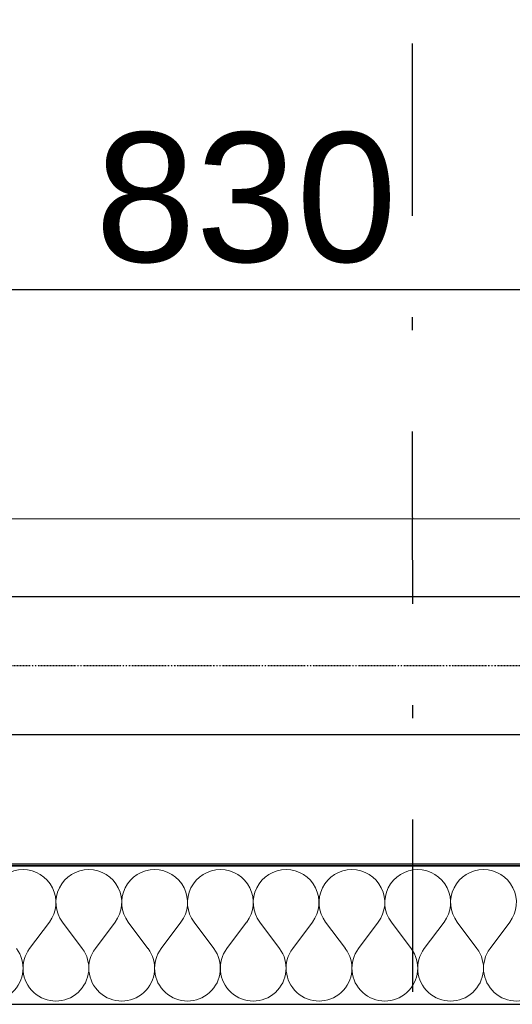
# Model space of a CAD drawing. Header units: millimetres. Extents: x -23738 to 4435, y -2716 to 20653.
# Tile 64 of 160: x -1375 to -805, y 191 to 1333. Entities that reach past the tile are written whole.
import ezdxf

# ---------------------------------------------------------------- set-up
doc = ezdxf.new("R2010")
doc.units = ezdxf.units.MM
doc.header["$MEASUREMENT"] = 0
for name, pattern in [('Wipeout_Contour', [1000, 0, -1000]), ('Čerchovaná', [450, 200, -117.5, 15, -117.5]), ('Čerchovaná M', [4.5, 2.5, -0.85, 0.3, -0.85]), ('Čerchovaná S', [3.5, 1.5, -0.85, 0.3, -0.85])]:
    doc.linetypes.add(name, pattern=pattern)
for name, color, linetype in [('9._POHLED ZÁPADNÍ_2_2D prvky - obecné', 7, 'Continuous'), ('9._POHLED ZÁPADNÍ_2_Kóty - SP', 7, 'Continuous'), ('9._POHLED ZÁPADNÍ_2_Nové_Konstrukce - krov', 7, 'Continuous'), ('9._POHLED ZÁPADNÍ_2_Nové_Konstrukce - nosné', 7, 'Continuous'), ('9._POHLED ZÁPADNÍ_2_Nové_Kóty - SP', 7, 'Continuous'), ('9._POHLED ZÁPADNÍ_2_Nové_Výplně - Povrchové', 7, 'Continuous'), ('9._POHLED ZÁPADNÍ_2_Nové_Výplně – Řezové', 7, 'Continuous'), ('9._POHLED ZÁPADNÍ_2_VÝTAH VAR 1', 7, 'Continuous')]:
    doc.layers.add(name, color=color, linetype=linetype)
doc.styles.add('GENEROVANÝ_STYL_2', font='arial.ttf')

# ---------------------------------------------------------------- blocks, each defined once
blk = doc.blocks.new('*X6', base_point=(-24533.1, -6254.2))
at = {"layer": '9._POHLED ZÁPADNÍ_2_Nové_Výplně – Řezové', "color": 21, "linetype": 'Continuous', "lineweight": 20, "true_color": 0xffaaaa}
for p, q in [((-1363.8, 256.3), (-1340.9, 286.7)), ((-1302.9, 256.3), (-1325.7, 286.7)), ((-1287.6, 256.3), (-1264.8, 286.7)), ((-1226.7, 256.3), (-1249.5, 286.7)), ((-1211.4, 256.3), (-1188.6, 286.7)), ((-1150.5, 256.3), (-1173.3, 286.7)), ((-1135.2, 256.3), (-1112.4, 286.7)), ((-1074.3, 256.3), (-1097.1, 286.7)), ((-1059, 256.3), (-1036.2, 286.7)), ((-998.1, 256.3), (-1020.9, 286.7)), ((-982.9, 256.3), (-960, 286.7)), ((-921.9, 256.3), (-944.8, 286.7)), ((-906.7, 256.3), (-883.8, 286.7)), ((-845.7, 256.3), (-868.6, 286.7)), ((-830.5, 256.3), (-807.6, 286.7))]:
    blk.add_line(p, q, dxfattribs=at)
for centre, start, end in [((-1371.4, 309.6), 89.9986, 216.8684), ((-1371.4, 309.6), 323.1287, 89.9986), ((-1295.2, 309.6), 89.9986, 216.8684), ((-1295.2, 309.6), 323.1287, 89.9986), ((-1219, 309.6), 89.9986, 216.8684), ((-1219, 309.6), 323.1287, 89.9986), ((-1142.8, 309.6), 89.9986, 216.8684), ((-1142.8, 309.6), 323.1287, 89.9986), ((-1066.7, 309.6), 89.9986, 216.8684), ((-1066.7, 309.6), 323.1287, 89.9986), ((-990.5, 309.6), 89.9986, 216.8684), ((-990.5, 309.6), 323.1287, 89.9986), ((-914.3, 309.6), 89.9986, 216.8684), ((-914.3, 309.6), 323.1287, 89.9986), ((-838.1, 309.6), 89.9986, 216.8684), ((-838.1, 309.6), 323.1287, 89.9986), ((-1409.5, 233.4), 143.1287, 36.8684), ((-1333.3, 233.4), 143.1287, 36.8684), ((-1257.1, 233.4), 143.1287, 36.8684), ((-1180.9, 233.4), 143.1287, 36.8684), ((-1104.8, 233.4), 143.1287, 36.8684), ((-1028.6, 233.4), 143.1287, 36.8684), ((-952.4, 233.4), 143.1287, 36.8684), ((-876.2, 233.4), 143.1287, 36.8684), ((-800, 233.4), 143.1287, 36.8684)]:
    blk.add_arc(centre, 38.1, start, end, dxfattribs=at)

msp = doc.modelspace()

# ---------------------------------------------------------------- linework, layer by layer
at = {"layer": '9._POHLED ZÁPADNÍ_2_Nové_Kóty - SP', "color": 1, "linetype": 'Continuous', "lineweight": 25}
msp.add_line((-1532.3, 1020.4), (-701.9, 1020.4), dxfattribs=at)

# ---------------------------------------------------------------- texts
at = {"layer": '9._POHLED ZÁPADNÍ_2_Kóty - SP', "color": 1, "linetype": 'Continuous', "lineweight": 25, "insert": (-1287.9, 1050.4), "char_height": 150, "width": 341.487, "attachment_point": 7, "style": 'GENEROVANÝ_STYL_2'}
msp.add_mtext('\\A1;{\\pql;\\fArial|b0|i0|c0|p38;830}', dxfattribs=at)

# ---------------------------------------------------------------- wipeouts: each hides what was drawn before it
at = {"color": 254, "linetype": 'Wipeout_Contour', "lineweight": 0, "ltscale": 32872.39423}
msp.add_wipeout([(-321.7, 351.5), (-16007.9, 351.9), (-16007.9, 191.9), (-321.7, 191.5)], dxfattribs=at).dxf.layer = '9._POHLED ZÁPADNÍ_2_Nové_Výplně - Povrchové'

# ---------------------------------------------------------------- next in the draw order: linework, layer by layer
at = {"layer": '9._POHLED ZÁPADNÍ_2_Nové_Konstrukce - nosné', "color": 1, "linetype": 'Continuous', "lineweight": 25, "flags": 128}
for points in [[(-321.7, 351.5), (-16007.9, 351.9)], [(-16007.9, 191.9), (-161.7, 191.5)]]:
    msp.add_lwpolyline(points, dxfattribs=at)

# ---------------------------------------------------------------- next in the draw order: wipeouts: each hides what was drawn before it
at = {"color": 254, "linetype": 'Wipeout_Contour', "lineweight": 0, "ltscale": 33410.815601}
msp.add_wipeout([(-621.9, 754.5), (-15847.5, 749.8), (-15847.4, 349.8), (-621.9, 354.5)], dxfattribs=at).dxf.layer = '9._POHLED ZÁPADNÍ_2_Nové_Výplně - Povrchové'

# ---------------------------------------------------------------- next in the draw order: linework, layer by layer
at = {"layer": '9._POHLED ZÁPADNÍ_2_Nové_Konstrukce - krov', "color": 1, "linetype": 'Continuous', "lineweight": 25}
for p, q in [((-15844, 664.5), (-493.9, 664.5)), ((-15844, 504.5), (-493.9, 504.5))]:
    msp.add_line(p, q, dxfattribs=at)
at = {"layer": '9._POHLED ZÁPADNÍ_2_Nové_Konstrukce - krov', "color": 1, "linetype": 'Čerchovaná M', "lineweight": 25}
for p, q in [((-15844, 664.5), (-493.9, 664.5)), ((-15844, 504.5), (-493.9, 504.5))]:
    msp.add_line(p, q, dxfattribs=at)
at = {"layer": '9._POHLED ZÁPADNÍ_2_Nové_Konstrukce - krov', "color": 1, "linetype": 'Čerchovaná S', "lineweight": 25}
msp.add_line((-15844, 584.5), (-493.9, 584.5), dxfattribs=at)
msp.add_line((-15844, 584.5), (-493.9, 584.5), dxfattribs=at)
at = {"layer": '9._POHLED ZÁPADNÍ_2_Nové_Konstrukce - nosné', "color": 1, "linetype": 'Continuous', "lineweight": 25, "flags": 128}
for points in [[(-621.9, 754.5), (-15847.5, 749.8)], [(-15847.4, 349.8), (-621.9, 354.5)]]:
    msp.add_lwpolyline(points, dxfattribs=at)

# ---------------------------------------------------------------- next in the draw order: wipeouts: each hides what was drawn before it
at = {"color": 254, "linetype": 'Wipeout_Contour', "lineweight": 0, "ltscale": 32872.39423}
msp.add_wipeout([(-321.7, 351.5), (-16007.9, 351.9), (-16007.9, 191.9), (-321.7, 191.5)], dxfattribs=at).dxf.layer = '9._POHLED ZÁPADNÍ_2_Nové_Výplně – Řezové'

# ---------------------------------------------------------------- next in the draw order: linework, layer by layer
at = {"layer": '9._POHLED ZÁPADNÍ_2_2D prvky - obecné', "color": 7, "linetype": 'Continuous', "lineweight": 13}
msp.add_line((-20183.6, 346.7), (-492.6, 352.7), dxfattribs=at)
at = {"layer": '9._POHLED ZÁPADNÍ_2_Nové_Konstrukce - krov', "color": 1, "linetype": 'Čerchovaná', "lineweight": 25}
msp.add_line((-919.8, 205.9), (-922.3, 4309.7), dxfattribs=at)
at = {"layer": '9._POHLED ZÁPADNÍ_2_Nové_Konstrukce - nosné', "color": 1, "linetype": 'Continuous', "lineweight": 25, "flags": 128}
for points in [[(-321.7, 351.5), (-16007.9, 351.9)], [(-16007.9, 191.9), (-161.7, 191.5)]]:
    msp.add_lwpolyline(points, dxfattribs=at)

# ---------------------------------------------------------------- next in the draw order: block references
at = {"layer": '9._POHLED ZÁPADNÍ_2_VÝTAH VAR 1', "color": 9, "linetype": 'Continuous', "lineweight": 13}
msp.add_blockref('*X6', (-24533.1, -6254.2), dxfattribs=at)

doc.saveas('drawing.dxf')
